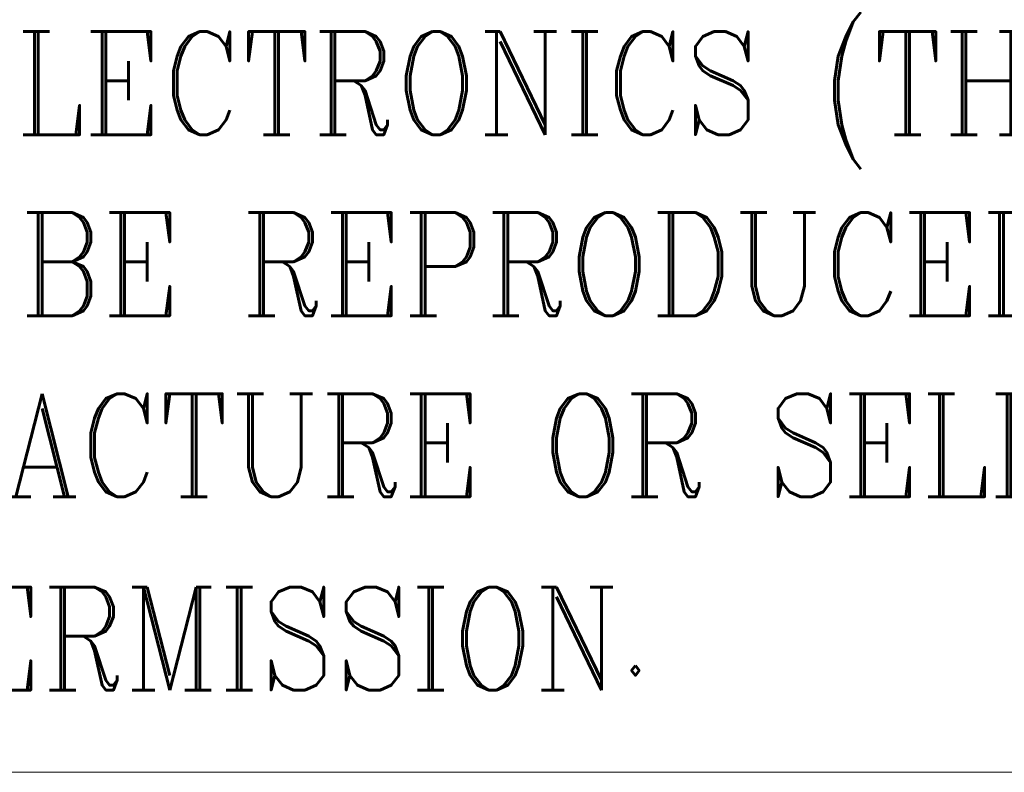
# Model space of a CAD drawing. Header units: inches. Extents: x -123 to 4816, y -2998 to 548.
# Tile 65 of 148: x 1291 to 1346, y -2902 to -2860. Entities that reach past the tile are written whole.
import ezdxf

# ---------------------------------------------------------------- set-up
doc = ezdxf.new("R2010")
doc.units = ezdxf.units.IN
doc.header["$MEASUREMENT"] = 0
doc.layers.get('0').update_dxf_attribs({"lineweight": 0})
doc.styles.add('ROMANC', font='romanc')

msp = doc.modelspace()

# ---------------------------------------------------------------- linework, layer by layer
at = {"color": 3}
msp.add_line((1753.126, -2901.751), (1244.586, -2901.751), dxfattribs=at)

# ---------------------------------------------------------------- texts
at = {"color": 3, "style": 'ROMANC', "width": 0.85}
for s, p in [('OF DELTA ELECTRONICS (THAILAND) PUBLIC CO., LTD. AND', (1250.109, -2866.04)), ('SHALL NOT BE REPRODUCED OR USED AS THE BASIS FOR', (1250.109, -2876.178)), ('THE MANUFACTURE OR SELL OF APPARATUSES OR DEVICES', (1250.109, -2886.317)), ('WITHOUT PERMISSION.', (1250.109, -2897.147))]:
    msp.add_text(s, height=5.77059, dxfattribs=at).set_placement(p)

doc.saveas('drawing.dxf')
